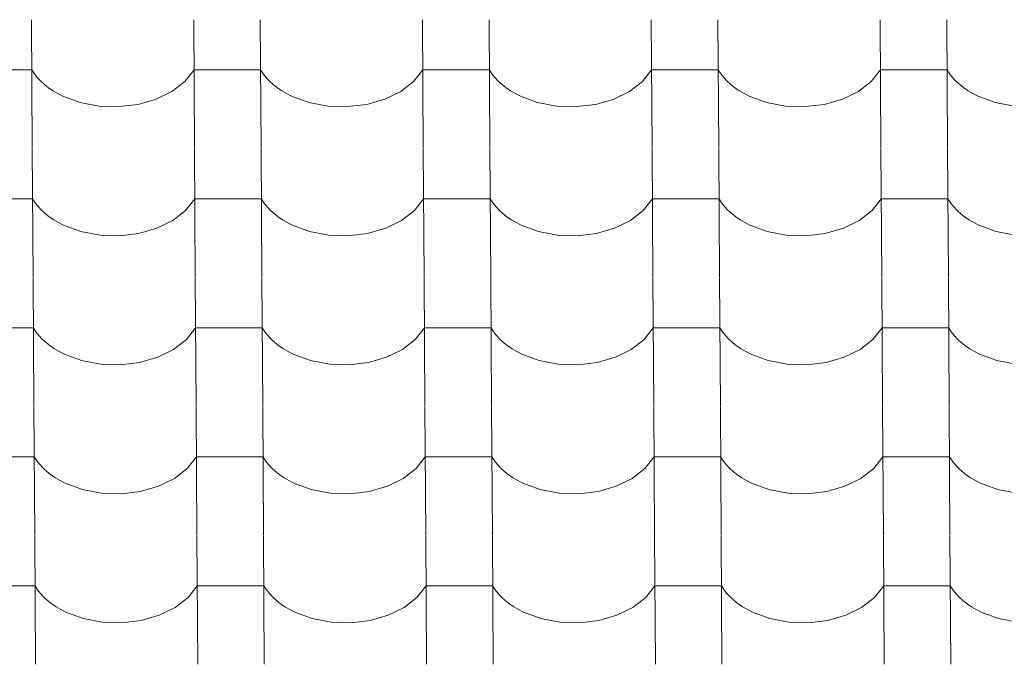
# Model space of a CAD drawing. Header units: millimetres. Extents: x -29001 to 109416, y -1251 to 13451.
# Tile 91 of 163: x -11887 to -11177, y 9963 to 10427. Entities that reach past the tile are written whole.
import ezdxf

# ---------------------------------------------------------------- set-up
doc = ezdxf.new("R2010")
doc.units = ezdxf.units.MM
doc.header["$MEASUREMENT"] = 0
doc.layers.add('POHLED JIŽNÍ_1_Konstrukce - nosné', color=7, linetype='Continuous')
doc.layers.add('POHLED JIŽNÍ_1_Nové_Výplně - Povrchové', color=7, linetype='Continuous')

# ---------------------------------------------------------------- blocks, each defined once
blk = doc.blocks.new('*X1', base_point=(-31394.74, -25864.88))
at = {"layer": 'POHLED JIŽNÍ_1_Nové_Výplně - Povrchové', "color": 21, "linetype": 'Continuous', "lineweight": 20, "true_color": 0xffaaaa}
for p, q in [((-11878.46, 10427.24), (-11877.88, 10334.56)), ((-11761.5, 10427.24), (-11760.92, 10334.56)), ((-11713.46, 10427.24), (-11712.88, 10334.56)), ((-11596.5, 10427.24), (-11595.92, 10334.56)), ((-11548.47, 10427.24), (-11547.89, 10334.56)), ((-11431.5, 10427.24), (-11430.92, 10334.56)), ((-11383.47, 10427.24), (-11382.89, 10334.56)), ((-11266.5, 10427.24), (-11265.93, 10334.56)), ((-11218.47, 10427.24), (-11217.89, 10334.56)), ((-11878.23, 10391.08), (-11902.25, 10391.08)), ((-11878.23, 10391.08), (-11876.39, 10388.29)), ((-11876.39, 10388.29), (-11874.25, 10385.59)), ((-11767.89, 10382.7), (-11761.27, 10391.08)), ((-11737.25, 10391.08), (-11761.27, 10391.08)), ((-11713.24, 10391.08), (-11737.25, 10391.08)), ((-11713.24, 10391.08), (-11711.4, 10388.29)), ((-11711.4, 10388.29), (-11709.26, 10385.59)), ((-11602.89, 10382.7), (-11596.27, 10391.08)), ((-11572.26, 10391.08), (-11596.27, 10391.08)), ((-11548.24, 10391.08), (-11572.26, 10391.08)), ((-11548.24, 10391.08), (-11546.4, 10388.29)), ((-11546.4, 10388.29), (-11544.26, 10385.59)), ((-11437.89, 10382.7), (-11431.28, 10391.08)), ((-11407.26, 10391.08), (-11431.28, 10391.08)), ((-11383.24, 10391.08), (-11407.26, 10391.08)), ((-11383.24, 10391.08), (-11381.4, 10388.29)), ((-11381.4, 10388.29), (-11379.26, 10385.59)), ((-11272.89, 10382.7), (-11266.28, 10391.08)), ((-11242.26, 10391.08), (-11266.28, 10391.08)), ((-11218.24, 10391.08), (-11242.26, 10391.08)), ((-11218.24, 10391.08), (-11216.4, 10388.29)), ((-11216.4, 10388.29), (-11214.26, 10385.59)), ((-11874.25, 10385.59), (-11871.83, 10383)), ((-11871.83, 10383), (-11869.13, 10380.54)), ((-11869.13, 10380.54), (-11866.18, 10378.21)), ((-11777.15, 10375.52), (-11767.89, 10382.7)), ((-11709.26, 10385.59), (-11706.83, 10383)), ((-11706.83, 10383), (-11704.14, 10380.54)), ((-11704.14, 10380.54), (-11701.18, 10378.21)), ((-11612.15, 10375.52), (-11602.89, 10382.7)), ((-11544.26, 10385.59), (-11541.84, 10383)), ((-11541.84, 10383), (-11539.14, 10380.54)), ((-11539.14, 10380.54), (-11536.18, 10378.21)), ((-11447.16, 10375.52), (-11437.89, 10382.7)), ((-11379.26, 10385.59), (-11376.84, 10383)), ((-11376.84, 10383), (-11374.14, 10380.54)), ((-11374.14, 10380.54), (-11371.19, 10378.21)), ((-11282.16, 10375.52), (-11272.89, 10382.7)), ((-11214.26, 10385.59), (-11211.84, 10383)), ((-11211.84, 10383), (-11209.14, 10380.54)), ((-11209.14, 10380.54), (-11206.19, 10378.21)), ((-11866.18, 10378.21), (-11862.98, 10376.04)), ((-11862.98, 10376.04), (-11859.56, 10374.02)), ((-11859.56, 10374.02), (-11855.92, 10372.17)), ((-11788.59, 10369.93), (-11777.15, 10375.52)), ((-11701.18, 10378.21), (-11697.98, 10376.04)), ((-11697.98, 10376.04), (-11694.56, 10374.02)), ((-11694.56, 10374.02), (-11690.93, 10372.17)), ((-11623.6, 10369.93), (-11612.15, 10375.52)), ((-11536.18, 10378.21), (-11532.99, 10376.04)), ((-11532.99, 10376.04), (-11529.56, 10374.02)), ((-11529.56, 10374.02), (-11525.93, 10372.17)), ((-11458.6, 10369.93), (-11447.16, 10375.52)), ((-11371.19, 10378.21), (-11367.99, 10376.04)), ((-11367.99, 10376.04), (-11364.56, 10374.02)), ((-11364.56, 10374.02), (-11360.93, 10372.17)), ((-11293.6, 10369.93), (-11282.16, 10375.52)), ((-11206.19, 10378.21), (-11202.99, 10376.04)), ((-11202.99, 10376.04), (-11199.57, 10374.02)), ((-11199.57, 10374.02), (-11195.93, 10372.17)), ((-11855.92, 10372.17), (-11843.45, 10367.6)), ((-11843.45, 10367.6), (-11829.78, 10365.01)), ((-11815.59, 10364.54), (-11801.63, 10366.21)), ((-11801.63, 10366.21), (-11788.59, 10369.93)), ((-11690.93, 10372.17), (-11678.45, 10367.6)), ((-11678.45, 10367.6), (-11664.78, 10365.01)), ((-11650.6, 10364.54), (-11636.63, 10366.21)), ((-11636.63, 10366.21), (-11623.6, 10369.93)), ((-11525.93, 10372.17), (-11513.46, 10367.6)), ((-11513.46, 10367.6), (-11499.78, 10365.01)), ((-11485.6, 10364.54), (-11471.63, 10366.21)), ((-11471.63, 10366.21), (-11458.6, 10369.93)), ((-11360.93, 10372.17), (-11348.46, 10367.6)), ((-11348.46, 10367.6), (-11334.78, 10365.01)), ((-11320.6, 10364.54), (-11306.64, 10366.21)), ((-11306.64, 10366.21), (-11293.6, 10369.93)), ((-11195.93, 10372.17), (-11183.46, 10367.6)), ((-11183.46, 10367.6), (-11169.79, 10365.01)), ((-11829.78, 10365.01), (-11815.59, 10364.54)), ((-11664.78, 10365.01), (-11650.6, 10364.54)), ((-11499.78, 10365.01), (-11485.6, 10364.54)), ((-11334.78, 10365.01), (-11320.6, 10364.54)), ((-11877.88, 10334.23), (-11877.3, 10241.55)), ((-11760.92, 10334.23), (-11760.34, 10241.55)), ((-11712.88, 10334.23), (-11712.3, 10241.55)), ((-11595.92, 10334.23), (-11595.34, 10241.55)), ((-11547.88, 10334.23), (-11547.3, 10241.55)), ((-11430.92, 10334.23), (-11430.34, 10241.55)), ((-11382.89, 10334.23), (-11382.31, 10241.55)), ((-11265.92, 10334.23), (-11265.34, 10241.55)), ((-11217.89, 10334.23), (-11217.31, 10241.55)), ((-11877.65, 10298.07), (-11901.67, 10298.07)), ((-11877.65, 10298.07), (-11875.81, 10295.28)), ((-11875.81, 10295.28), (-11873.67, 10292.58)), ((-11767.31, 10289.69), (-11760.69, 10298.07)), ((-11736.67, 10298.07), (-11760.69, 10298.07)), ((-11712.66, 10298.07), (-11736.67, 10298.07)), ((-11712.66, 10298.07), (-11710.81, 10295.28)), ((-11710.81, 10295.28), (-11708.68, 10292.58)), ((-11602.31, 10289.69), (-11595.69, 10298.07)), ((-11571.67, 10298.07), (-11595.69, 10298.07)), ((-11547.66, 10298.07), (-11571.67, 10298.07)), ((-11547.66, 10298.07), (-11545.82, 10295.28)), ((-11545.82, 10295.28), (-11543.68, 10292.58)), ((-11437.31, 10289.69), (-11430.69, 10298.07)), ((-11406.68, 10298.07), (-11430.69, 10298.07)), ((-11382.66, 10298.07), (-11406.68, 10298.07)), ((-11382.66, 10298.07), (-11380.82, 10295.28)), ((-11380.82, 10295.28), (-11378.68, 10292.58)), ((-11272.31, 10289.69), (-11265.7, 10298.07)), ((-11241.68, 10298.07), (-11265.7, 10298.07)), ((-11217.66, 10298.07), (-11241.68, 10298.07)), ((-11217.66, 10298.07), (-11215.82, 10295.28)), ((-11215.82, 10295.28), (-11213.68, 10292.58)), ((-11873.67, 10292.58), (-11871.25, 10290)), ((-11871.25, 10290), (-11868.55, 10287.53)), ((-11776.57, 10282.51), (-11767.31, 10289.69)), ((-11708.68, 10292.58), (-11706.25, 10290)), ((-11706.25, 10290), (-11703.56, 10287.53)), ((-11611.57, 10282.51), (-11602.31, 10289.69)), ((-11543.68, 10292.58), (-11541.25, 10290)), ((-11541.25, 10290), (-11538.56, 10287.53)), ((-11446.58, 10282.51), (-11437.31, 10289.69)), ((-11378.68, 10292.58), (-11376.26, 10290)), ((-11376.26, 10290), (-11373.56, 10287.53)), ((-11281.58, 10282.51), (-11272.31, 10289.69)), ((-11213.68, 10292.58), (-11211.26, 10290)), ((-11211.26, 10290), (-11208.56, 10287.53)), ((-11868.55, 10287.53), (-11865.6, 10285.2)), ((-11865.6, 10285.2), (-11862.4, 10283.03)), ((-11862.4, 10283.03), (-11858.97, 10281.01)), ((-11858.97, 10281.01), (-11855.34, 10279.16)), ((-11788.01, 10276.92), (-11776.57, 10282.51)), ((-11703.56, 10287.53), (-11700.6, 10285.2)), ((-11700.6, 10285.2), (-11697.4, 10283.03)), ((-11697.4, 10283.03), (-11693.98, 10281.01)), ((-11693.98, 10281.01), (-11690.34, 10279.16)), ((-11623.01, 10276.92), (-11611.57, 10282.51)), ((-11538.56, 10287.53), (-11535.6, 10285.2)), ((-11535.6, 10285.2), (-11532.4, 10283.03)), ((-11532.4, 10283.03), (-11528.98, 10281.01)), ((-11528.98, 10281.01), (-11525.35, 10279.16)), ((-11458.02, 10276.92), (-11446.58, 10282.51)), ((-11373.56, 10287.53), (-11370.61, 10285.2)), ((-11370.61, 10285.2), (-11367.41, 10283.03)), ((-11367.41, 10283.03), (-11363.98, 10281.01)), ((-11363.98, 10281.01), (-11360.35, 10279.16)), ((-11293.02, 10276.92), (-11281.58, 10282.51)), ((-11208.56, 10287.53), (-11205.61, 10285.2)), ((-11205.61, 10285.2), (-11202.41, 10283.03)), ((-11202.41, 10283.03), (-11198.99, 10281.01)), ((-11198.99, 10281.01), (-11195.35, 10279.16)), ((-11855.34, 10279.16), (-11842.87, 10274.59)), ((-11842.87, 10274.59), (-11829.19, 10272)), ((-11801.05, 10273.2), (-11788.01, 10276.92)), ((-11690.34, 10279.16), (-11677.87, 10274.59)), ((-11677.87, 10274.59), (-11664.2, 10272)), ((-11636.05, 10273.2), (-11623.01, 10276.92)), ((-11525.35, 10279.16), (-11512.87, 10274.59)), ((-11512.87, 10274.59), (-11499.2, 10272)), ((-11471.05, 10273.2), (-11458.02, 10276.92)), ((-11360.35, 10279.16), (-11347.88, 10274.59)), ((-11347.88, 10274.59), (-11334.2, 10272)), ((-11306.06, 10273.2), (-11293.02, 10276.92)), ((-11195.35, 10279.16), (-11182.88, 10274.59)), ((-11182.88, 10274.59), (-11169.2, 10272)), ((-11829.19, 10272), (-11815.01, 10271.53)), ((-11815.01, 10271.53), (-11801.05, 10273.2)), ((-11664.2, 10272), (-11650.02, 10271.53)), ((-11650.02, 10271.53), (-11636.05, 10273.2)), ((-11499.2, 10272), (-11485.02, 10271.53)), ((-11485.02, 10271.53), (-11471.05, 10273.2)), ((-11334.2, 10272), (-11320.02, 10271.53)), ((-11320.02, 10271.53), (-11306.06, 10273.2)), ((-11877.3, 10241.22), (-11876.72, 10148.54)), ((-11760.33, 10241.22), (-11759.75, 10148.54)), ((-11712.3, 10241.22), (-11711.72, 10148.54)), ((-11595.34, 10241.22), (-11594.76, 10148.54)), ((-11547.3, 10241.22), (-11546.72, 10148.54)), ((-11430.34, 10241.22), (-11429.76, 10148.54)), ((-11382.3, 10241.22), (-11381.73, 10148.54)), ((-11265.34, 10241.22), (-11264.76, 10148.54)), ((-11217.31, 10241.22), (-11216.73, 10148.54)), ((-11877.07, 10205.06), (-11901.09, 10205.06)), ((-11877.07, 10205.06), (-11875.23, 10202.27)), ((-11766.72, 10196.68), (-11760.11, 10205.06)), ((-11736.09, 10205.06), (-11760.11, 10205.06)), ((-11712.07, 10205.06), (-11736.09, 10205.06)), ((-11712.07, 10205.06), (-11710.23, 10202.27)), ((-11601.73, 10196.68), (-11595.11, 10205.06)), ((-11571.09, 10205.06), (-11595.11, 10205.06)), ((-11547.08, 10205.06), (-11571.09, 10205.06)), ((-11547.08, 10205.06), (-11545.23, 10202.27)), ((-11436.73, 10196.68), (-11430.11, 10205.06)), ((-11406.1, 10205.06), (-11430.11, 10205.06)), ((-11382.08, 10205.06), (-11406.1, 10205.06)), ((-11382.08, 10205.06), (-11380.24, 10202.27)), ((-11271.73, 10196.68), (-11265.12, 10205.06)), ((-11241.1, 10205.06), (-11265.12, 10205.06)), ((-11217.08, 10205.06), (-11241.1, 10205.06)), ((-11217.08, 10205.06), (-11215.24, 10202.27)), ((-11875.23, 10202.27), (-11873.09, 10199.57)), ((-11873.09, 10199.57), (-11870.67, 10196.99)), ((-11870.67, 10196.99), (-11867.97, 10194.52)), ((-11775.99, 10189.51), (-11766.72, 10196.68)), ((-11710.23, 10202.27), (-11708.09, 10199.57)), ((-11708.09, 10199.57), (-11705.67, 10196.99)), ((-11705.67, 10196.99), (-11702.97, 10194.52)), ((-11610.99, 10189.51), (-11601.73, 10196.68)), ((-11545.23, 10202.27), (-11543.1, 10199.57)), ((-11543.1, 10199.57), (-11540.67, 10196.99)), ((-11540.67, 10196.99), (-11537.98, 10194.52)), ((-11445.99, 10189.51), (-11436.73, 10196.68)), ((-11380.24, 10202.27), (-11378.1, 10199.57)), ((-11378.1, 10199.57), (-11375.68, 10196.99)), ((-11375.68, 10196.99), (-11372.98, 10194.52)), ((-11281, 10189.51), (-11271.73, 10196.68)), ((-11215.24, 10202.27), (-11213.1, 10199.57)), ((-11213.1, 10199.57), (-11210.68, 10196.99)), ((-11210.68, 10196.99), (-11207.98, 10194.52)), ((-11867.97, 10194.52), (-11865.02, 10192.2)), ((-11865.02, 10192.2), (-11861.82, 10190.02)), ((-11861.82, 10190.02), (-11858.39, 10188)), ((-11787.43, 10183.91), (-11775.99, 10189.51)), ((-11702.97, 10194.52), (-11700.02, 10192.2)), ((-11700.02, 10192.2), (-11696.82, 10190.02)), ((-11696.82, 10190.02), (-11693.4, 10188)), ((-11622.43, 10183.91), (-11610.99, 10189.51)), ((-11537.98, 10194.52), (-11535.02, 10192.2)), ((-11535.02, 10192.2), (-11531.82, 10190.02)), ((-11531.82, 10190.02), (-11528.4, 10188)), ((-11457.44, 10183.91), (-11445.99, 10189.51)), ((-11372.98, 10194.52), (-11370.02, 10192.2)), ((-11370.02, 10192.2), (-11366.83, 10190.02)), ((-11366.83, 10190.02), (-11363.4, 10188)), ((-11292.44, 10183.91), (-11281, 10189.51)), ((-11207.98, 10194.52), (-11205.03, 10192.2)), ((-11205.03, 10192.2), (-11201.83, 10190.02)), ((-11201.83, 10190.02), (-11198.4, 10188)), ((-11858.39, 10188), (-11854.76, 10186.15)), ((-11854.76, 10186.15), (-11842.29, 10181.58)), ((-11842.29, 10181.58), (-11828.61, 10178.99)), ((-11800.47, 10180.19), (-11787.43, 10183.91)), ((-11693.4, 10188), (-11689.76, 10186.15)), ((-11689.76, 10186.15), (-11677.29, 10181.58)), ((-11677.29, 10181.58), (-11663.62, 10178.99)), ((-11635.47, 10180.19), (-11622.43, 10183.91)), ((-11528.4, 10188), (-11524.77, 10186.15)), ((-11524.77, 10186.15), (-11512.29, 10181.58)), ((-11512.29, 10181.58), (-11498.62, 10178.99)), ((-11470.47, 10180.19), (-11457.44, 10183.91)), ((-11363.4, 10188), (-11359.77, 10186.15)), ((-11359.77, 10186.15), (-11347.3, 10181.58)), ((-11347.3, 10181.58), (-11333.62, 10178.99)), ((-11305.47, 10180.19), (-11292.44, 10183.91)), ((-11198.4, 10188), (-11194.77, 10186.15)), ((-11194.77, 10186.15), (-11182.3, 10181.58)), ((-11182.3, 10181.58), (-11168.62, 10178.99)), ((-11828.61, 10178.99), (-11814.43, 10178.52)), ((-11814.43, 10178.52), (-11800.47, 10180.19)), ((-11663.62, 10178.99), (-11649.43, 10178.52)), ((-11649.43, 10178.52), (-11635.47, 10180.19)), ((-11498.62, 10178.99), (-11484.44, 10178.52)), ((-11484.44, 10178.52), (-11470.47, 10180.19)), ((-11333.62, 10178.99), (-11319.44, 10178.52)), ((-11319.44, 10178.52), (-11305.47, 10180.19)), ((-11876.72, 10148.21), (-11876.14, 10055.54)), ((-11759.75, 10148.21), (-11759.17, 10055.54)), ((-11711.72, 10148.21), (-11711.14, 10055.54)), ((-11594.76, 10148.21), (-11594.18, 10055.54)), ((-11546.72, 10148.21), (-11546.14, 10055.54)), ((-11429.76, 10148.21), (-11429.18, 10055.54)), ((-11381.72, 10148.21), (-11381.14, 10055.54)), ((-11264.76, 10148.21), (-11264.18, 10055.54)), ((-11216.73, 10148.21), (-11216.15, 10055.54)), ((-11876.49, 10112.05), (-11900.51, 10112.05)), ((-11876.49, 10112.05), (-11874.65, 10109.26)), ((-11766.14, 10103.67), (-11759.53, 10112.05)), ((-11735.51, 10112.05), (-11759.53, 10112.05)), ((-11711.49, 10112.05), (-11735.51, 10112.05)), ((-11711.49, 10112.05), (-11709.65, 10109.26)), ((-11601.14, 10103.67), (-11594.53, 10112.05)), ((-11570.51, 10112.05), (-11594.53, 10112.05)), ((-11546.49, 10112.05), (-11570.51, 10112.05)), ((-11546.49, 10112.05), (-11544.65, 10109.26)), ((-11436.15, 10103.67), (-11429.53, 10112.05)), ((-11405.51, 10112.05), (-11429.53, 10112.05)), ((-11381.5, 10112.05), (-11405.51, 10112.05)), ((-11381.5, 10112.05), (-11379.66, 10109.26)), ((-11271.15, 10103.67), (-11264.53, 10112.05)), ((-11240.52, 10112.05), (-11264.53, 10112.05)), ((-11216.5, 10112.05), (-11240.52, 10112.05)), ((-11216.5, 10112.05), (-11214.66, 10109.26)), ((-11874.65, 10109.26), (-11872.51, 10106.56)), ((-11872.51, 10106.56), (-11870.09, 10103.98)), ((-11870.09, 10103.98), (-11867.39, 10101.51)), ((-11775.41, 10096.5), (-11766.14, 10103.67)), ((-11709.65, 10109.26), (-11707.51, 10106.56)), ((-11707.51, 10106.56), (-11705.09, 10103.98)), ((-11705.09, 10103.98), (-11702.39, 10101.51)), ((-11610.41, 10096.5), (-11601.14, 10103.67)), ((-11544.65, 10109.26), (-11542.51, 10106.56)), ((-11542.51, 10106.56), (-11540.09, 10103.98)), ((-11540.09, 10103.98), (-11537.39, 10101.51)), ((-11445.41, 10096.5), (-11436.15, 10103.67)), ((-11379.66, 10109.26), (-11377.52, 10106.56)), ((-11377.52, 10106.56), (-11375.09, 10103.98)), ((-11375.09, 10103.98), (-11372.4, 10101.51)), ((-11280.41, 10096.5), (-11271.15, 10103.67)), ((-11214.66, 10109.26), (-11212.52, 10106.56)), ((-11212.52, 10106.56), (-11210.1, 10103.98)), ((-11210.1, 10103.98), (-11207.4, 10101.51)), ((-11867.39, 10101.51), (-11864.43, 10099.19)), ((-11864.43, 10099.19), (-11861.24, 10097.01)), ((-11861.24, 10097.01), (-11857.81, 10094.99)), ((-11786.85, 10090.91), (-11775.41, 10096.5)), ((-11702.39, 10101.51), (-11699.44, 10099.19)), ((-11699.44, 10099.19), (-11696.24, 10097.01)), ((-11696.24, 10097.01), (-11692.81, 10094.99)), ((-11621.85, 10090.91), (-11610.41, 10096.5)), ((-11537.39, 10101.51), (-11534.44, 10099.19)), ((-11534.44, 10099.19), (-11531.24, 10097.01)), ((-11531.24, 10097.01), (-11527.82, 10094.99)), ((-11456.85, 10090.91), (-11445.41, 10096.5)), ((-11372.4, 10101.51), (-11369.44, 10099.19)), ((-11369.44, 10099.19), (-11366.24, 10097.01)), ((-11366.24, 10097.01), (-11362.82, 10094.99)), ((-11291.86, 10090.91), (-11280.41, 10096.5)), ((-11207.4, 10101.51), (-11204.44, 10099.19)), ((-11204.44, 10099.19), (-11201.25, 10097.01)), ((-11201.25, 10097.01), (-11197.82, 10094.99)), ((-11857.81, 10094.99), (-11854.18, 10093.14)), ((-11854.18, 10093.14), (-11841.71, 10088.57)), ((-11799.88, 10087.18), (-11786.85, 10090.91)), ((-11692.81, 10094.99), (-11689.18, 10093.14)), ((-11689.18, 10093.14), (-11676.71, 10088.57)), ((-11634.89, 10087.18), (-11621.85, 10090.91)), ((-11527.82, 10094.99), (-11524.18, 10093.14)), ((-11524.18, 10093.14), (-11511.71, 10088.57)), ((-11469.89, 10087.18), (-11456.85, 10090.91)), ((-11362.82, 10094.99), (-11359.19, 10093.14)), ((-11359.19, 10093.14), (-11346.71, 10088.57)), ((-11304.89, 10087.18), (-11291.86, 10090.91)), ((-11197.82, 10094.99), (-11194.19, 10093.14)), ((-11194.19, 10093.14), (-11181.72, 10088.57)), ((-11841.71, 10088.57), (-11828.03, 10085.98)), ((-11828.03, 10085.98), (-11813.85, 10085.51)), ((-11813.85, 10085.51), (-11799.88, 10087.18)), ((-11676.71, 10088.57), (-11663.03, 10085.98)), ((-11663.03, 10085.98), (-11648.85, 10085.51)), ((-11648.85, 10085.51), (-11634.89, 10087.18)), ((-11511.71, 10088.57), (-11498.04, 10085.98)), ((-11498.04, 10085.98), (-11483.85, 10085.51)), ((-11483.85, 10085.51), (-11469.89, 10087.18)), ((-11346.71, 10088.57), (-11333.04, 10085.98)), ((-11333.04, 10085.98), (-11318.86, 10085.51)), ((-11318.86, 10085.51), (-11304.89, 10087.18)), ((-11181.72, 10088.57), (-11168.04, 10085.98)), ((-11876.13, 10055.2), (-11875.55, 9962.53)), ((-11759.17, 10055.2), (-11758.59, 9962.53)), ((-11711.14, 10055.2), (-11710.56, 9962.53)), ((-11594.17, 10055.2), (-11593.59, 9962.53)), ((-11546.14, 10055.2), (-11545.56, 9962.53)), ((-11429.18, 10055.2), (-11428.6, 9962.53)), ((-11381.14, 10055.2), (-11380.56, 9962.53)), ((-11264.18, 10055.2), (-11263.6, 9962.53)), ((-11216.14, 10055.2), (-11215.56, 9962.53)), ((-11875.91, 10019.04), (-11899.93, 10019.04)), ((-11875.91, 10019.04), (-11874.07, 10016.25)), ((-11765.56, 10010.66), (-11758.94, 10019.04)), ((-11734.93, 10019.04), (-11758.94, 10019.04)), ((-11710.91, 10019.04), (-11734.93, 10019.04)), ((-11710.91, 10019.04), (-11709.07, 10016.25)), ((-11600.56, 10010.66), (-11593.95, 10019.04)), ((-11569.93, 10019.04), (-11593.95, 10019.04)), ((-11545.91, 10019.04), (-11569.93, 10019.04)), ((-11545.91, 10019.04), (-11544.07, 10016.25)), ((-11435.57, 10010.66), (-11428.95, 10019.04)), ((-11404.93, 10019.04), (-11428.95, 10019.04)), ((-11380.92, 10019.04), (-11404.93, 10019.04)), ((-11380.92, 10019.04), (-11379.07, 10016.25)), ((-11270.57, 10010.66), (-11263.95, 10019.04)), ((-11239.94, 10019.04), (-11263.95, 10019.04)), ((-11215.92, 10019.04), (-11239.94, 10019.04)), ((-11215.92, 10019.04), (-11214.08, 10016.25)), ((-11874.07, 10016.25), (-11871.93, 10013.56)), ((-11871.93, 10013.56), (-11869.5, 10010.97)), ((-11709.07, 10016.25), (-11706.93, 10013.56)), ((-11706.93, 10013.56), (-11704.51, 10010.97)), ((-11544.07, 10016.25), (-11541.93, 10013.56)), ((-11541.93, 10013.56), (-11539.51, 10010.97)), ((-11379.07, 10016.25), (-11376.94, 10013.56)), ((-11376.94, 10013.56), (-11374.51, 10010.97)), ((-11214.08, 10016.25), (-11211.94, 10013.56)), ((-11211.94, 10013.56), (-11209.51, 10010.97)), ((-11869.5, 10010.97), (-11866.81, 10008.5)), ((-11866.81, 10008.5), (-11863.85, 10006.18)), ((-11863.85, 10006.18), (-11860.65, 10004)), ((-11860.65, 10004), (-11857.23, 10001.98)), ((-11774.83, 10003.49), (-11765.56, 10010.66)), ((-11704.51, 10010.97), (-11701.81, 10008.5)), ((-11701.81, 10008.5), (-11698.86, 10006.18)), ((-11698.86, 10006.18), (-11695.66, 10004)), ((-11695.66, 10004), (-11692.23, 10001.98)), ((-11609.83, 10003.49), (-11600.56, 10010.66)), ((-11539.51, 10010.97), (-11536.81, 10008.5)), ((-11536.81, 10008.5), (-11533.86, 10006.18)), ((-11533.86, 10006.18), (-11530.66, 10004)), ((-11530.66, 10004), (-11527.24, 10001.98)), ((-11444.83, 10003.49), (-11435.57, 10010.66)), ((-11374.51, 10010.97), (-11371.82, 10008.5)), ((-11371.82, 10008.5), (-11368.86, 10006.18)), ((-11368.86, 10006.18), (-11365.66, 10004)), ((-11365.66, 10004), (-11362.24, 10001.98)), ((-11279.83, 10003.49), (-11270.57, 10010.66)), ((-11209.51, 10010.97), (-11206.82, 10008.5)), ((-11206.82, 10008.5), (-11203.86, 10006.18)), ((-11203.86, 10006.18), (-11200.67, 10004)), ((-11200.67, 10004), (-11197.24, 10001.98)), ((-11857.23, 10001.98), (-11853.6, 10000.13)), ((-11853.6, 10000.13), (-11841.12, 9995.56)), ((-11799.3, 9994.17), (-11786.27, 9997.9)), ((-11786.27, 9997.9), (-11774.83, 10003.49)), ((-11692.23, 10001.98), (-11688.6, 10000.13)), ((-11688.6, 10000.13), (-11676.13, 9995.56)), ((-11634.31, 9994.17), (-11621.27, 9997.9)), ((-11621.27, 9997.9), (-11609.83, 10003.49)), ((-11527.24, 10001.98), (-11523.6, 10000.13)), ((-11523.6, 10000.13), (-11511.13, 9995.56)), ((-11469.31, 9994.17), (-11456.27, 9997.9)), ((-11456.27, 9997.9), (-11444.83, 10003.49)), ((-11362.24, 10001.98), (-11358.6, 10000.13)), ((-11358.6, 10000.13), (-11346.13, 9995.56)), ((-11304.31, 9994.17), (-11291.28, 9997.9)), ((-11291.28, 9997.9), (-11279.83, 10003.49)), ((-11197.24, 10001.98), (-11193.61, 10000.13)), ((-11193.61, 10000.13), (-11181.14, 9995.56)), ((-11841.12, 9995.56), (-11827.45, 9992.97)), ((-11827.45, 9992.97), (-11813.27, 9992.5)), ((-11813.27, 9992.5), (-11799.3, 9994.17)), ((-11676.13, 9995.56), (-11662.45, 9992.97)), ((-11662.45, 9992.97), (-11648.27, 9992.5)), ((-11648.27, 9992.5), (-11634.31, 9994.17)), ((-11511.13, 9995.56), (-11497.45, 9992.97)), ((-11497.45, 9992.97), (-11483.27, 9992.5)), ((-11483.27, 9992.5), (-11469.31, 9994.17)), ((-11346.13, 9995.56), (-11332.46, 9992.97)), ((-11332.46, 9992.97), (-11318.28, 9992.5)), ((-11318.28, 9992.5), (-11304.31, 9994.17)), ((-11181.14, 9995.56), (-11167.46, 9992.97))]:
    blk.add_line(p, q, dxfattribs=at)

msp = doc.modelspace()

# ---------------------------------------------------------------- block references
at = {"layer": 'POHLED JIŽNÍ_1_Konstrukce - nosné', "color": 9, "linetype": 'Continuous', "lineweight": 13}
msp.add_blockref('*X1', (-31394.74, -25864.88), dxfattribs=at)

doc.saveas('drawing.dxf')
